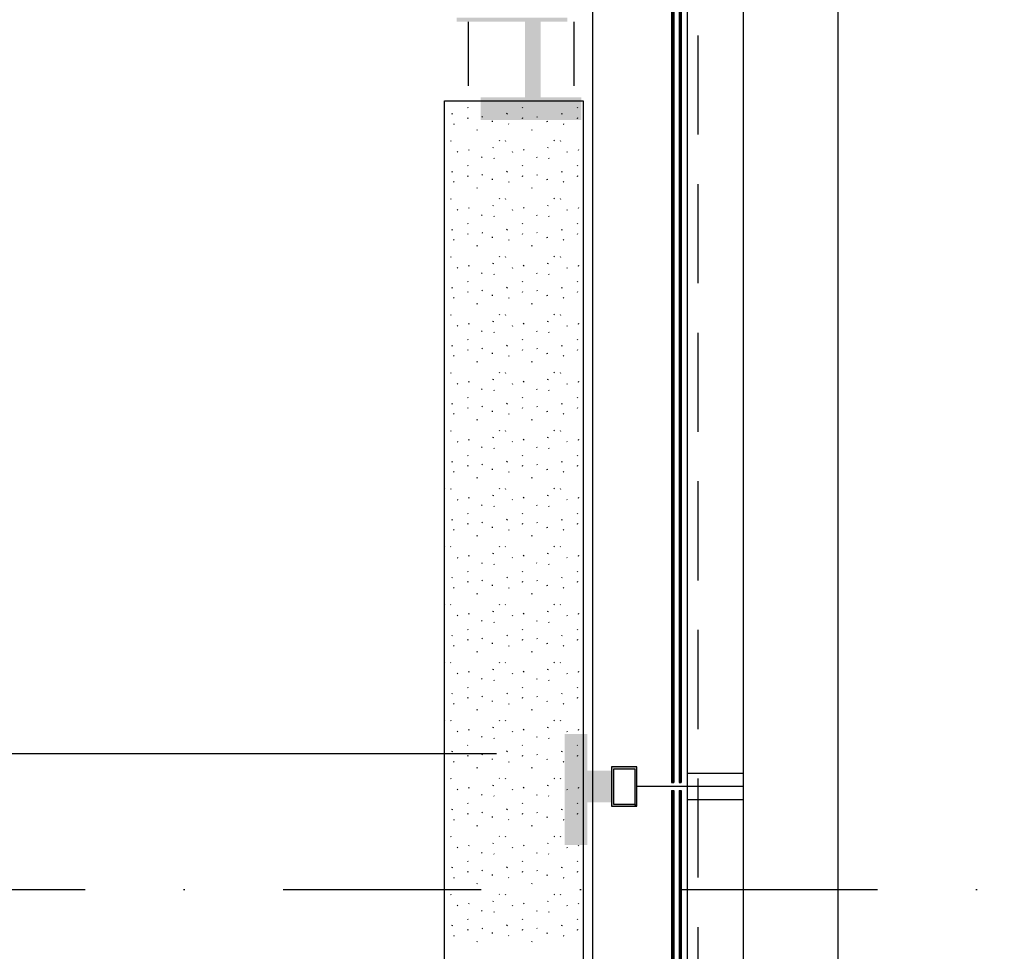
# Model space of a CAD drawing. Extents: x -24509 to 27927, y 98041 to 125706.
# Tile 9 of 19: x -17174 to -14688, y 110171 to 112522. Entities that reach past the tile are written whole.
import ezdxf

# ---------------------------------------------------------------- set-up
doc = ezdxf.new("R2010")
doc.units = 0
doc.header["$LTSCALE"] = 1000
doc.header["$MEASUREMENT"] = 0
doc.linetypes.add('DASHDOT', pattern=[1, 0.5, -0.25, 0, -0.25])
doc.linetypes.add('HIDDEN', pattern=[0.375, 0.25, -0.125])
for name, color, linetype in [('B02', 7, 'CONTINUOUS'), ('B03', 7, 'CONTINUOUS'), ('B06', 7, 'CONTINUOUS')]:
    doc.layers.add(name, color=color, linetype=linetype)

# ---------------------------------------------------------------- blocks, each defined once
blk = doc.blocks.new('*X13')
at = {"layer": 'B03', "color": 5, "linetype": 'Continuous'}
for p, q in [((-5931, -4469.8), (-5929.9, -4467.5)), ((-5892.4, -4452.4), (-5891.4, -4454)), ((-5792.6, -4469.8), (-5791.6, -4467.5)), ((-5754.1, -4452.4), (-5753.1, -4454)), ((-5654.3, -4469.8), (-5653.2, -4467.5)), ((-5615.7, -4452.4), (-5614.7, -4454)), ((-5927.2, -4493.8), (-5926.1, -4495.4)), ((-5891.6, -4480.4), (-5890.6, -4478.1)), ((-5855.7, -4475.4), (-5854.6, -4477)), ((-5830, -4486.9), (-5829.8, -4489.3)), ((-5788.8, -4493.8), (-5787.8, -4495.4)), ((-5753.2, -4480.4), (-5752.2, -4478.1)), ((-5717.3, -4475.4), (-5716.3, -4477)), ((-5691.7, -4486.9), (-5691.4, -4489.3)), ((-5650.5, -4493.8), (-5649.4, -4495.4)), ((-5614.9, -4480.4), (-5613.9, -4478.1)), ((-5868, -4510.5), (-5867, -4508.2)), ((-5729.7, -4510.5), (-5728.6, -4508.2)), ((-5949.9, -4537), (-5949.7, -4537.4)), ((-5935.4, -4536.4), (-5934.3, -4538)), ((-5812.4, -4535.8), (-5811.3, -4537.4)), ((-5797, -4536.4), (-5796, -4538)), ((-5674, -4535.8), (-5673, -4537.4)), ((-5658.7, -4536.4), (-5657.6, -4538)), ((-5918, -4564), (-5917, -4565.6)), ((-5889, -4561), (-5888, -4558.6)), ((-5827.6, -4555), (-5826.6, -4552.7)), ((-5779.6, -4564), (-5778.6, -4565.6)), ((-5750.7, -4561), (-5749.6, -4558.6)), ((-5689.3, -4555), (-5688.2, -4552.7)), ((-5641.3, -4564), (-5640.3, -4565.6)), ((-5612.3, -4561), (-5611.3, -4558.6)), ((-5856.6, -4577.5), (-5855.6, -4579.1)), ((-5826, -4580.3), (-5825, -4581.9)), ((-5718.3, -4577.5), (-5717.2, -4579.1)), ((-5687.7, -4580.3), (-5686.6, -4581.9)), ((-5931, -4616.1), (-5929.9, -4613.8)), ((-5892.4, -4598.7), (-5891.4, -4600.3)), ((-5855.7, -4621.7), (-5854.6, -4623.3)), ((-5792.6, -4616.1), (-5791.6, -4613.8)), ((-5754.1, -4598.7), (-5753.1, -4600.3)), ((-5717.3, -4621.7), (-5716.3, -4623.3)), ((-5654.3, -4616.1), (-5653.2, -4613.8)), ((-5615.7, -4598.7), (-5614.7, -4600.3)), ((-5927.2, -4640.1), (-5926.1, -4641.7)), ((-5891.6, -4626.7), (-5890.6, -4624.4)), ((-5830, -4633.2), (-5829.8, -4635.6)), ((-5788.8, -4640.1), (-5787.8, -4641.7)), ((-5753.2, -4626.7), (-5752.2, -4624.4)), ((-5691.7, -4633.2), (-5691.4, -4635.6)), ((-5650.5, -4640.1), (-5649.4, -4641.7)), ((-5614.9, -4626.7), (-5613.9, -4624.4)), ((-5868, -4656.8), (-5867, -4654.5)), ((-5729.7, -4656.8), (-5728.6, -4654.5)), ((-5949.9, -4683.3), (-5949.7, -4683.7)), ((-5935.4, -4682.7), (-5934.3, -4684.3)), ((-5812.4, -4682.1), (-5811.3, -4683.7)), ((-5797, -4682.7), (-5796, -4684.3)), ((-5674, -4682.1), (-5673, -4683.7)), ((-5658.7, -4682.7), (-5657.6, -4684.3)), ((-5918, -4710.3), (-5917, -4711.8)), ((-5889, -4707.3), (-5888, -4704.9)), ((-5827.6, -4701.3), (-5826.6, -4699)), ((-5779.6, -4710.3), (-5778.6, -4711.8)), ((-5750.7, -4707.3), (-5749.6, -4704.9)), ((-5689.3, -4701.3), (-5688.2, -4699)), ((-5641.3, -4710.3), (-5640.3, -4711.8)), ((-5612.3, -4707.3), (-5611.3, -4704.9)), ((-5892.4, -4745), (-5891.4, -4746.6)), ((-5856.6, -4723.8), (-5855.6, -4725.4)), ((-5826, -4726.6), (-5825, -4728.2)), ((-5754.1, -4745), (-5753.1, -4746.6)), ((-5718.3, -4723.8), (-5717.2, -4725.4)), ((-5687.7, -4726.6), (-5686.6, -4728.2)), ((-5615.7, -4745), (-5614.7, -4746.6)), ((-5931, -4762.4), (-5929.9, -4760.1)), ((-5891.6, -4773), (-5890.6, -4770.7)), ((-5855.7, -4768), (-5854.6, -4769.6)), ((-5792.6, -4762.4), (-5791.6, -4760.1)), ((-5753.2, -4773), (-5752.2, -4770.7)), ((-5717.3, -4768), (-5716.3, -4769.6)), ((-5654.3, -4762.4), (-5653.2, -4760.1)), ((-5614.9, -4773), (-5613.9, -4770.7)), ((-5927.2, -4786.4), (-5926.1, -4788)), ((-5830, -4779.5), (-5829.8, -4781.9)), ((-5788.8, -4786.4), (-5787.8, -4788)), ((-5691.7, -4779.5), (-5691.4, -4781.9)), ((-5650.5, -4786.4), (-5649.4, -4788)), ((-5868, -4803.1), (-5867, -4800.7)), ((-5729.7, -4803.1), (-5728.6, -4800.7)), ((-5949.9, -4829.6), (-5949.7, -4830)), ((-5935.4, -4829), (-5934.3, -4830.6)), ((-5827.6, -4847.6), (-5826.6, -4845.3)), ((-5812.4, -4828.4), (-5811.3, -4830)), ((-5797, -4829), (-5796, -4830.6)), ((-5689.3, -4847.6), (-5688.2, -4845.3)), ((-5674, -4828.4), (-5673, -4830)), ((-5658.7, -4829), (-5657.6, -4830.6)), ((-5918, -4856.6), (-5917, -4858.1)), ((-5889, -4853.6), (-5888, -4851.2)), ((-5856.6, -4870.1), (-5855.6, -4871.7)), ((-5779.6, -4856.6), (-5778.6, -4858.1)), ((-5750.7, -4853.6), (-5749.6, -4851.2)), ((-5718.3, -4870.1), (-5717.2, -4871.7)), ((-5641.3, -4856.6), (-5640.3, -4858.1)), ((-5612.3, -4853.6), (-5611.3, -4851.2)), ((-5892.4, -4891.3), (-5891.4, -4892.9)), ((-5826, -4872.9), (-5825, -4874.5)), ((-5754.1, -4891.3), (-5753.1, -4892.9)), ((-5687.7, -4872.9), (-5686.6, -4874.5)), ((-5615.7, -4891.3), (-5614.7, -4892.9)), ((-5931, -4908.7), (-5929.9, -4906.4)), ((-5891.6, -4919.3), (-5890.6, -4917)), ((-5855.7, -4914.3), (-5854.6, -4915.9)), ((-5792.6, -4908.7), (-5791.6, -4906.4)), ((-5753.2, -4919.3), (-5752.2, -4917)), ((-5717.3, -4914.3), (-5716.3, -4915.9)), ((-5654.3, -4908.7), (-5653.2, -4906.4)), ((-5614.9, -4919.3), (-5613.9, -4917)), ((-5927.2, -4932.7), (-5926.1, -4934.3)), ((-5830, -4925.8), (-5829.8, -4928.2)), ((-5788.8, -4932.7), (-5787.8, -4934.3)), ((-5691.7, -4925.8), (-5691.4, -4928.2)), ((-5650.5, -4932.7), (-5649.4, -4934.3)), ((-5868, -4949.4), (-5867, -4947)), ((-5729.7, -4949.4), (-5728.6, -4947)), ((-5949.9, -4975.9), (-5949.7, -4976.3)), ((-5935.4, -4975.3), (-5934.3, -4976.9)), ((-5827.6, -4993.9), (-5826.6, -4991.6)), ((-5812.4, -4974.7), (-5811.3, -4976.3)), ((-5797, -4975.3), (-5796, -4976.9)), ((-5689.3, -4993.9), (-5688.2, -4991.6)), ((-5674, -4974.7), (-5673, -4976.3)), ((-5658.7, -4975.3), (-5657.6, -4976.9)), ((-5918, -5002.9), (-5917, -5004.4)), ((-5889, -4999.9), (-5888, -4997.5)), ((-5856.6, -5016.4), (-5855.6, -5018)), ((-5826, -5019.2), (-5825, -5020.8)), ((-5779.6, -5002.9), (-5778.6, -5004.4)), ((-5750.7, -4999.9), (-5749.6, -4997.5)), ((-5718.3, -5016.4), (-5717.2, -5018)), ((-5687.7, -5019.2), (-5686.6, -5020.8)), ((-5641.3, -5002.9), (-5640.3, -5004.4)), ((-5612.3, -4999.9), (-5611.3, -4997.5)), ((-5892.4, -5037.6), (-5891.4, -5039.2)), ((-5754.1, -5037.6), (-5753.1, -5039.2)), ((-5615.7, -5037.6), (-5614.7, -5039.2)), ((-5931, -5055), (-5929.9, -5052.7)), ((-5891.6, -5065.6), (-5890.6, -5063.3)), ((-5855.7, -5060.6), (-5854.6, -5062.2)), ((-5792.6, -5055), (-5791.6, -5052.7)), ((-5753.2, -5065.6), (-5752.2, -5063.3)), ((-5717.3, -5060.6), (-5716.3, -5062.2)), ((-5654.3, -5055), (-5653.2, -5052.7)), ((-5614.9, -5065.6), (-5613.9, -5063.3)), ((-5927.2, -5079), (-5926.1, -5080.6)), ((-5868, -5095.7), (-5867, -5093.3)), ((-5830, -5072.1), (-5829.8, -5074.5)), ((-5788.8, -5079), (-5787.8, -5080.6)), ((-5729.7, -5095.7), (-5728.6, -5093.3)), ((-5691.7, -5072.1), (-5691.4, -5074.5)), ((-5650.5, -5079), (-5649.4, -5080.6)), ((-5949.9, -5122.2), (-5949.7, -5122.6)), ((-5935.4, -5121.6), (-5934.3, -5123.2)), ((-5889, -5146.2), (-5888, -5143.8)), ((-5827.6, -5140.2), (-5826.6, -5137.9)), ((-5812.4, -5121), (-5811.3, -5122.6)), ((-5797, -5121.6), (-5796, -5123.2)), ((-5750.7, -5146.2), (-5749.6, -5143.8)), ((-5689.3, -5140.2), (-5688.2, -5137.9)), ((-5674, -5121), (-5673, -5122.6)), ((-5658.7, -5121.6), (-5657.6, -5123.2)), ((-5612.3, -5146.2), (-5611.3, -5143.8)), ((-5918, -5149.2), (-5917, -5150.7)), ((-5856.6, -5162.7), (-5855.6, -5164.3)), ((-5826, -5165.5), (-5825, -5167.1)), ((-5779.6, -5149.2), (-5778.6, -5150.7)), ((-5718.3, -5162.7), (-5717.2, -5164.3)), ((-5687.7, -5165.5), (-5686.6, -5167.1)), ((-5641.3, -5149.2), (-5640.3, -5150.7)), ((-5892.4, -5183.9), (-5891.4, -5185.5)), ((-5754.1, -5183.9), (-5753.1, -5185.5)), ((-5615.7, -5183.9), (-5614.7, -5185.5)), ((-5931, -5201.3), (-5929.9, -5199)), ((-5891.6, -5211.9), (-5890.6, -5209.6)), ((-5855.7, -5206.9), (-5854.6, -5208.5)), ((-5830, -5218.4), (-5829.8, -5220.8)), ((-5792.6, -5201.3), (-5791.6, -5199)), ((-5753.2, -5211.9), (-5752.2, -5209.6)), ((-5717.3, -5206.9), (-5716.3, -5208.5)), ((-5691.7, -5218.4), (-5691.4, -5220.8)), ((-5654.3, -5201.3), (-5653.2, -5199)), ((-5614.9, -5211.9), (-5613.9, -5209.6)), ((-5927.2, -5225.3), (-5926.1, -5226.9)), ((-5868, -5242), (-5867, -5239.6)), ((-5788.8, -5225.3), (-5787.8, -5226.9)), ((-5729.7, -5242), (-5728.6, -5239.6)), ((-5650.5, -5225.3), (-5649.4, -5226.9)), ((-5949.9, -5268.5), (-5949.7, -5268.9)), ((-5935.4, -5267.9), (-5934.3, -5269.5)), ((-5812.4, -5267.3), (-5811.3, -5268.9)), ((-5797, -5267.9), (-5796, -5269.5)), ((-5674, -5267.3), (-5673, -5268.9)), ((-5658.7, -5267.9), (-5657.6, -5269.5)), ((-5889, -5292.5), (-5888, -5290.1)), ((-5827.6, -5286.5), (-5826.6, -5284.2)), ((-5750.7, -5292.5), (-5749.6, -5290.1)), ((-5689.3, -5286.5), (-5688.2, -5284.2)), ((-5612.3, -5292.5), (-5611.3, -5290.1)), ((-5918, -5295.5), (-5917, -5297)), ((-5856.6, -5309), (-5855.6, -5310.6)), ((-5826, -5311.8), (-5825, -5313.4)), ((-5779.6, -5295.5), (-5778.6, -5297)), ((-5718.3, -5309), (-5717.2, -5310.6)), ((-5687.7, -5311.8), (-5686.6, -5313.4)), ((-5641.3, -5295.5), (-5640.3, -5297)), ((-5892.4, -5330.2), (-5891.4, -5331.8)), ((-5754.1, -5330.2), (-5753.1, -5331.8)), ((-5615.7, -5330.2), (-5614.7, -5331.8)), ((-5931, -5347.6), (-5929.9, -5345.3)), ((-5891.6, -5358.2), (-5890.6, -5355.9)), ((-5855.7, -5353.2), (-5854.6, -5354.8)), ((-5830, -5364.7), (-5829.8, -5367.1)), ((-5792.6, -5347.6), (-5791.6, -5345.3)), ((-5753.2, -5358.2), (-5752.2, -5355.9)), ((-5717.3, -5353.2), (-5716.3, -5354.8)), ((-5691.7, -5364.7), (-5691.4, -5367.1)), ((-5654.3, -5347.6), (-5653.2, -5345.3)), ((-5614.9, -5358.2), (-5613.9, -5355.9)), ((-5927.2, -5371.6), (-5926.1, -5373.2)), ((-5868, -5388.3), (-5867, -5385.9)), ((-5788.8, -5371.6), (-5787.8, -5373.2)), ((-5729.7, -5388.3), (-5728.6, -5385.9)), ((-5650.5, -5371.6), (-5649.4, -5373.2)), ((-5949.9, -5414.8), (-5949.7, -5415.2)), ((-5935.4, -5414.2), (-5934.3, -5415.7)), ((-5812.4, -5413.6), (-5811.3, -5415.2)), ((-5797, -5414.2), (-5796, -5415.7)), ((-5674, -5413.6), (-5673, -5415.2)), ((-5658.7, -5414.2), (-5657.6, -5415.7)), ((-5918, -5441.8), (-5917, -5443.3)), ((-5889, -5438.8), (-5888, -5436.4)), ((-5827.6, -5432.8), (-5826.6, -5430.5)), ((-5779.6, -5441.8), (-5778.6, -5443.3)), ((-5750.7, -5438.8), (-5749.6, -5436.4)), ((-5689.3, -5432.8), (-5688.2, -5430.5)), ((-5641.3, -5441.8), (-5640.3, -5443.3)), ((-5612.3, -5438.8), (-5611.3, -5436.4)), ((-5856.6, -5455.3), (-5855.6, -5456.9)), ((-5826, -5458.1), (-5825, -5459.7)), ((-5718.3, -5455.3), (-5717.2, -5456.9)), ((-5687.7, -5458.1), (-5686.6, -5459.7)), ((-5931, -5493.9), (-5929.9, -5491.6)), ((-5892.4, -5476.5), (-5891.4, -5478.1)), ((-5792.6, -5493.9), (-5791.6, -5491.6)), ((-5754.1, -5476.5), (-5753.1, -5478.1)), ((-5654.3, -5493.9), (-5653.2, -5491.6)), ((-5615.7, -5476.5), (-5614.7, -5478.1)), ((-5891.6, -5504.5), (-5890.6, -5502.2)), ((-5855.7, -5499.5), (-5854.6, -5501.1)), ((-5830, -5511), (-5829.8, -5513.4)), ((-5753.2, -5504.5), (-5752.2, -5502.2)), ((-5717.3, -5499.5), (-5716.3, -5501.1)), ((-5691.7, -5511), (-5691.4, -5513.4)), ((-5614.9, -5504.5), (-5613.9, -5502.2)), ((-5927.2, -5517.9), (-5926.1, -5519.5)), ((-5868, -5534.6), (-5867, -5532.2)), ((-5788.8, -5517.9), (-5787.8, -5519.5)), ((-5729.7, -5534.6), (-5728.6, -5532.2)), ((-5650.5, -5517.9), (-5649.4, -5519.5)), ((-5949.9, -5561.1), (-5949.7, -5561.5)), ((-5935.4, -5560.5), (-5934.3, -5562)), ((-5812.4, -5559.9), (-5811.3, -5561.5)), ((-5797, -5560.5), (-5796, -5562)), ((-5674, -5559.9), (-5673, -5561.5)), ((-5658.7, -5560.5), (-5657.6, -5562)), ((-5918, -5588.1), (-5917, -5589.6)), ((-5889, -5585.1), (-5888, -5582.7)), ((-5827.6, -5579.1), (-5826.6, -5576.8)), ((-5779.6, -5588.1), (-5778.6, -5589.6)), ((-5750.7, -5585.1), (-5749.6, -5582.7)), ((-5689.3, -5579.1), (-5688.2, -5576.8)), ((-5641.3, -5588.1), (-5640.3, -5589.6)), ((-5612.3, -5585.1), (-5611.3, -5582.7)), ((-5856.6, -5601.6), (-5855.6, -5603.2)), ((-5826, -5604.4), (-5825, -5606)), ((-5718.3, -5601.6), (-5717.2, -5603.2)), ((-5687.7, -5604.4), (-5686.6, -5606)), ((-5931, -5640.2), (-5929.9, -5637.9)), ((-5892.4, -5622.8), (-5891.4, -5624.4)), ((-5792.6, -5640.2), (-5791.6, -5637.9)), ((-5754.1, -5622.8), (-5753.1, -5624.4)), ((-5654.3, -5640.2), (-5653.2, -5637.9)), ((-5615.7, -5622.8), (-5614.7, -5624.4)), ((-5927.2, -5664.2), (-5926.1, -5665.8)), ((-5891.6, -5650.8), (-5890.6, -5648.5)), ((-5855.7, -5645.8), (-5854.6, -5647.4)), ((-5830, -5657.3), (-5829.8, -5659.7)), ((-5788.8, -5664.2), (-5787.8, -5665.8)), ((-5753.2, -5650.8), (-5752.2, -5648.5)), ((-5717.3, -5645.8), (-5716.3, -5647.4)), ((-5691.7, -5657.3), (-5691.4, -5659.7)), ((-5650.5, -5664.2), (-5649.4, -5665.8)), ((-5614.9, -5650.8), (-5613.9, -5648.5)), ((-5868, -5680.9), (-5867, -5678.5)), ((-5729.7, -5680.9), (-5728.6, -5678.5)), ((-5949.9, -5707.4), (-5949.7, -5707.8)), ((-5935.4, -5706.8), (-5934.3, -5708.3)), ((-5812.4, -5706.2), (-5811.3, -5707.8)), ((-5797, -5706.8), (-5796, -5708.3)), ((-5674, -5706.2), (-5673, -5707.8)), ((-5658.7, -5706.8), (-5657.6, -5708.3)), ((-5918, -5734.4), (-5917, -5735.9)), ((-5889, -5731.4), (-5888, -5729)), ((-5827.6, -5725.4), (-5826.6, -5723.1)), ((-5779.6, -5734.4), (-5778.6, -5735.9)), ((-5750.7, -5731.4), (-5749.6, -5729)), ((-5689.3, -5725.4), (-5688.2, -5723.1)), ((-5641.3, -5734.4), (-5640.3, -5735.9)), ((-5612.3, -5731.4), (-5611.3, -5729)), ((-5856.6, -5747.9), (-5855.6, -5749.5)), ((-5826, -5750.7), (-5825, -5752.3)), ((-5718.3, -5747.9), (-5717.2, -5749.5)), ((-5687.7, -5750.7), (-5686.6, -5752.3)), ((-5931, -5786.5), (-5929.9, -5784.2)), ((-5892.4, -5769.1), (-5891.4, -5770.7)), ((-5792.6, -5786.5), (-5791.6, -5784.2)), ((-5754.1, -5769.1), (-5753.1, -5770.7)), ((-5654.3, -5786.5), (-5653.2, -5784.2)), ((-5615.7, -5769.1), (-5614.7, -5770.7)), ((-5927.2, -5810.5), (-5926.1, -5812)), ((-5891.6, -5797.1), (-5890.6, -5794.8)), ((-5855.7, -5792.1), (-5854.6, -5793.7)), ((-5830, -5803.6), (-5829.8, -5806)), ((-5788.8, -5810.5), (-5787.8, -5812)), ((-5753.2, -5797.1), (-5752.2, -5794.8)), ((-5717.3, -5792.1), (-5716.3, -5793.7)), ((-5691.7, -5803.6), (-5691.4, -5806)), ((-5650.5, -5810.5), (-5649.4, -5812)), ((-5614.9, -5797.1), (-5613.9, -5794.8)), ((-5868, -5827.2), (-5867, -5824.8)), ((-5729.7, -5827.2), (-5728.6, -5824.8)), ((-5949.9, -5853.7), (-5949.7, -5854.1)), ((-5935.4, -5853.1), (-5934.3, -5854.6)), ((-5812.4, -5852.5), (-5811.3, -5854.1)), ((-5797, -5853.1), (-5796, -5854.6)), ((-5674, -5852.5), (-5673, -5854.1)), ((-5658.7, -5853.1), (-5657.6, -5854.6)), ((-5918, -5880.7), (-5917, -5882.2)), ((-5889, -5877.6), (-5888, -5875.3)), ((-5827.6, -5871.7), (-5826.6, -5869.4)), ((-5779.6, -5880.7), (-5778.6, -5882.2)), ((-5750.7, -5877.6), (-5749.6, -5875.3)), ((-5689.3, -5871.7), (-5688.2, -5869.4)), ((-5641.3, -5880.7), (-5640.3, -5882.2)), ((-5612.3, -5877.6), (-5611.3, -5875.3)), ((-5856.6, -5894.2), (-5855.6, -5895.8)), ((-5826, -5897), (-5825, -5898.6)), ((-5718.3, -5894.2), (-5717.2, -5895.8)), ((-5687.7, -5897), (-5686.6, -5898.6)), ((-5931, -5932.8), (-5929.9, -5930.5)), ((-5892.4, -5915.4), (-5891.4, -5917)), ((-5855.7, -5938.4), (-5854.6, -5940)), ((-5792.6, -5932.8), (-5791.6, -5930.5)), ((-5754.1, -5915.4), (-5753.1, -5917)), ((-5717.3, -5938.4), (-5716.3, -5940)), ((-5654.3, -5932.8), (-5653.2, -5930.5)), ((-5615.7, -5915.4), (-5614.7, -5917)), ((-5927.2, -5956.8), (-5926.1, -5958.3)), ((-5891.6, -5943.4), (-5890.6, -5941.1)), ((-5830, -5949.9), (-5829.8, -5952.3)), ((-5788.8, -5956.8), (-5787.8, -5958.3)), ((-5753.2, -5943.4), (-5752.2, -5941.1)), ((-5691.7, -5949.9), (-5691.4, -5952.3)), ((-5650.5, -5956.8), (-5649.4, -5958.3)), ((-5614.9, -5943.4), (-5613.9, -5941.1)), ((-5868, -5973.5), (-5867, -5971.1)), ((-5729.7, -5973.5), (-5728.6, -5971.1)), ((-5949.9, -6000), (-5949.7, -6000.3)), ((-5935.4, -5999.4), (-5934.3, -6000.9)), ((-5812.4, -5998.8), (-5811.3, -6000.3)), ((-5797, -5999.4), (-5796, -6000.9)), ((-5674, -5998.8), (-5673, -6000.3)), ((-5658.7, -5999.4), (-5657.6, -6000.9)), ((-5918, -6027), (-5917, -6028.5)), ((-5889, -6023.9), (-5888, -6021.6)), ((-5827.6, -6018), (-5826.6, -6015.7)), ((-5779.6, -6027), (-5778.6, -6028.5)), ((-5750.7, -6023.9), (-5749.6, -6021.6)), ((-5689.3, -6018), (-5688.2, -6015.7)), ((-5641.3, -6027), (-5640.3, -6028.5)), ((-5612.3, -6023.9), (-5611.3, -6021.6)), ((-5892.4, -6061.7), (-5891.4, -6063.3)), ((-5856.6, -6040.5), (-5855.6, -6042.1)), ((-5826, -6043.3), (-5825, -6044.9)), ((-5754.1, -6061.7), (-5753.1, -6063.3)), ((-5718.3, -6040.5), (-5717.2, -6042.1)), ((-5687.7, -6043.3), (-5686.6, -6044.9)), ((-5615.7, -6061.7), (-5614.7, -6063.3)), ((-5931, -6079.1), (-5929.9, -6076.8)), ((-5891.6, -6089.7), (-5890.6, -6087.4)), ((-5855.7, -6084.7), (-5854.6, -6086.3)), ((-5792.6, -6079.1), (-5791.6, -6076.8)), ((-5753.2, -6089.7), (-5752.2, -6087.4)), ((-5717.3, -6084.7), (-5716.3, -6086.3)), ((-5654.3, -6079.1), (-5653.2, -6076.8)), ((-5614.9, -6089.7), (-5613.9, -6087.4)), ((-5927.2, -6103.1), (-5926.1, -6104.6)), ((-5830, -6096.2), (-5829.8, -6098.6)), ((-5788.8, -6103.1), (-5787.8, -6104.6)), ((-5691.7, -6096.2), (-5691.4, -6098.6)), ((-5650.5, -6103.1), (-5649.4, -6104.6)), ((-5868, -6119.8), (-5867, -6117.4)), ((-5729.7, -6119.8), (-5728.6, -6117.4)), ((-5949.9, -6146.3), (-5949.7, -6146.6)), ((-5935.4, -6145.7), (-5934.3, -6147.2)), ((-5827.6, -6164.3), (-5826.6, -6162)), ((-5812.4, -6145.1), (-5811.3, -6146.6)), ((-5797, -6145.7), (-5796, -6147.2)), ((-5689.3, -6164.3), (-5688.2, -6162)), ((-5674, -6145.1), (-5673, -6146.6)), ((-5658.7, -6145.7), (-5657.6, -6147.2)), ((-5918, -6173.3), (-5917, -6174.8)), ((-5889, -6170.2), (-5888, -6167.9)), ((-5856.6, -6186.8), (-5855.6, -6188.4)), ((-5779.6, -6173.3), (-5778.6, -6174.8)), ((-5750.7, -6170.2), (-5749.6, -6167.9)), ((-5718.3, -6186.8), (-5717.2, -6188.4)), ((-5641.3, -6173.3), (-5640.3, -6174.8)), ((-5612.3, -6170.2), (-5611.3, -6167.9)), ((-5892.4, -6208), (-5891.4, -6209.6)), ((-5826, -6189.6), (-5825, -6191.2)), ((-5754.1, -6208), (-5753.1, -6209.6)), ((-5687.7, -6189.6), (-5686.6, -6191.2)), ((-5615.7, -6208), (-5614.7, -6209.6)), ((-5931, -6225.4), (-5929.9, -6223.1)), ((-5891.6, -6236), (-5890.6, -6233.7)), ((-5855.7, -6231), (-5854.6, -6232.6)), ((-5792.6, -6225.4), (-5791.6, -6223.1)), ((-5753.2, -6236), (-5752.2, -6233.7)), ((-5717.3, -6231), (-5716.3, -6232.6)), ((-5654.3, -6225.4), (-5653.2, -6223.1)), ((-5614.9, -6236), (-5613.9, -6233.7)), ((-5927.2, -6249.4), (-5926.1, -6250.9)), ((-5830, -6242.5), (-5829.8, -6244.8)), ((-5788.8, -6249.4), (-5787.8, -6250.9)), ((-5691.7, -6242.5), (-5691.4, -6244.8)), ((-5650.5, -6249.4), (-5649.4, -6250.9)), ((-5868, -6266.1), (-5867, -6263.7)), ((-5729.7, -6266.1), (-5728.6, -6263.7)), ((-5949.9, -6292.6), (-5949.7, -6292.9)), ((-5935.4, -6292), (-5934.3, -6293.5)), ((-5827.6, -6310.6), (-5826.6, -6308.3)), ((-5812.4, -6291.4), (-5811.3, -6292.9)), ((-5797, -6292), (-5796, -6293.5)), ((-5689.3, -6310.6), (-5688.2, -6308.3)), ((-5674, -6291.4), (-5673, -6292.9)), ((-5658.7, -6292), (-5657.6, -6293.5)), ((-5918, -6319.6), (-5917, -6321.1)), ((-5889, -6316.5), (-5888, -6314.2)), ((-5856.6, -6333.1), (-5855.6, -6334.7)), ((-5826, -6335.9), (-5825, -6337.5)), ((-5779.6, -6319.6), (-5778.6, -6321.1)), ((-5750.7, -6316.5), (-5749.6, -6314.2)), ((-5718.3, -6333.1), (-5717.2, -6334.7)), ((-5687.7, -6335.9), (-5686.6, -6337.5)), ((-5641.3, -6319.6), (-5640.3, -6321.1)), ((-5612.3, -6316.5), (-5611.3, -6314.2)), ((-5892.4, -6354.3), (-5891.4, -6355.9)), ((-5754.1, -6354.3), (-5753.1, -6355.9)), ((-5615.7, -6354.3), (-5614.7, -6355.9)), ((-5931, -6371.7), (-5929.9, -6369.4)), ((-5891.6, -6382.3), (-5890.6, -6380)), ((-5855.7, -6377.3), (-5854.6, -6378.8)), ((-5792.6, -6371.7), (-5791.6, -6369.4)), ((-5753.2, -6382.3), (-5752.2, -6380)), ((-5717.3, -6377.3), (-5716.3, -6378.8)), ((-5654.3, -6371.7), (-5653.2, -6369.4)), ((-5614.9, -6382.3), (-5613.9, -6380)), ((-5927.2, -6395.7), (-5926.1, -6397.2)), ((-5868, -6412.4), (-5867, -6410)), ((-5830, -6388.8), (-5829.8, -6391.1)), ((-5788.8, -6395.7), (-5787.8, -6397.2)), ((-5729.7, -6412.4), (-5728.6, -6410)), ((-5691.7, -6388.8), (-5691.4, -6391.1)), ((-5650.5, -6395.7), (-5649.4, -6397.2)), ((-5949.9, -6438.9), (-5949.7, -6439.2)), ((-5935.4, -6438.3), (-5934.3, -6439.8)), ((-5889, -6462.8), (-5888, -6460.5)), ((-5827.6, -6456.9), (-5826.6, -6454.5)), ((-5812.4, -6437.7), (-5811.3, -6439.2)), ((-5797, -6438.3), (-5796, -6439.8)), ((-5750.7, -6462.8), (-5749.6, -6460.5)), ((-5689.3, -6456.9), (-5688.2, -6454.5)), ((-5674, -6437.7), (-5673, -6439.2)), ((-5658.7, -6438.3), (-5657.6, -6439.8)), ((-5612.3, -6462.8), (-5611.3, -6460.5)), ((-5918, -6465.9), (-5917, -6467.4)), ((-5856.6, -6479.4), (-5855.6, -6481)), ((-5826, -6482.2), (-5825, -6483.8)), ((-5779.6, -6465.9), (-5778.6, -6467.4)), ((-5718.3, -6479.4), (-5717.2, -6481)), ((-5687.7, -6482.2), (-5686.6, -6483.8)), ((-5641.3, -6465.9), (-5640.3, -6467.4)), ((-5892.4, -6500.6), (-5891.4, -6502.2)), ((-5754.1, -6500.6), (-5753.1, -6502.2)), ((-5615.7, -6500.6), (-5614.7, -6502.2)), ((-5931, -6518), (-5929.9, -6515.7)), ((-5891.6, -6528.6), (-5890.6, -6526.3)), ((-5855.7, -6523.6), (-5854.6, -6525.1)), ((-5830, -6535.1), (-5829.8, -6537.4)), ((-5792.6, -6518), (-5791.6, -6515.7)), ((-5753.2, -6528.6), (-5752.2, -6526.3)), ((-5717.3, -6523.6), (-5716.3, -6525.1)), ((-5691.7, -6535.1), (-5691.4, -6537.4)), ((-5654.3, -6518), (-5653.2, -6515.7)), ((-5614.9, -6528.6), (-5613.9, -6526.3)), ((-5927.2, -6542), (-5926.1, -6543.5)), ((-5868, -6558.6), (-5867, -6556.3)), ((-5788.8, -6542), (-5787.8, -6543.5)), ((-5729.7, -6558.6), (-5728.6, -6556.3)), ((-5650.5, -6542), (-5649.4, -6543.5))]:
    blk.add_line(p, q, dxfattribs=at)

msp = doc.modelspace()

# ---------------------------------------------------------------- linework, layer by layer
at = {"layer": 'B02', "color": 5, "linetype": 'Continuous'}
msp.add_line((-15727.5, 122436.3), (-15727.5, 98041), dxfattribs=at)
at = {"layer": 'B02', "color": 5, "linetype": 'DASHDOT'}
msp.add_line((-24509.3, 110327.3), (22990.7, 110327.3), dxfattribs=at)
at = {"layer": 'B03', "color": 5, "linetype": 'Continuous'}
for p, q in [((-15107.9, 103482.4), (-15107.9, 117376.9)), ((-15525.7, 112670.8), (-15525.7, 110597.3)), ((-15506.2, 112670.8), (-15506.2, 110597.3)), ((-15525.7, 110577.3), (-15525.7, 108197.3)), ((-15506.2, 110577.3), (-15506.2, 108197.3))]:
    msp.add_line(p, q, dxfattribs=at)
at = {"layer": 'B03', "color": 5, "linetype": 'HIDDEN'}
msp.add_line((-15461.2, 105107.4), (-15461.2, 112758.6), dxfattribs=at)
at = {"layer": 'B03', "color": 1, "linetype": 'Continuous'}
for p, q in [((-15528.7, 112670.8), (-15528.7, 110597.3)), ((-15522.7, 112670.8), (-15522.7, 110597.3)), ((-15508.7, 112670.8), (-15508.7, 110597.3)), ((-15503.7, 112670.8), (-15503.7, 110597.3)), ((-16041, 112355.4), (-16041, 112517.3)), ((-15774, 112355.4), (-15774, 112517.3)), ((-15528.7, 110597.3), (-15522.7, 110597.3)), ((-15528.7, 110577.3), (-15528.7, 108197.3)), ((-15528.7, 110577.3), (-15522.7, 110577.3)), ((-15522.7, 110577.3), (-15522.7, 108197.3)), ((-15508.7, 110597.3), (-15503.7, 110597.3)), ((-15508.7, 110577.3), (-15508.7, 108197.3)), ((-15508.7, 110577.3), (-15503.7, 110577.3)), ((-15503.7, 110577.3), (-15503.7, 108197.3))]:
    msp.add_line(p, q, dxfattribs=at)
at = {"layer": 'B03', "color": 5, "linetype": 'DASHDOT'}
msp.add_line((-15347.7, 110587.3), (-15614.7, 110587.3), dxfattribs=at)
at = {"layer": 'B03', "color": 5, "linetype": 'Continuous'}
for points in [[(-15487.7, 112623.8), (-15347.7, 112623.8), (-15347.7, 103631), (-15487.7, 103631)], [(-16101, 112317.3), (-15751, 112317.3), (-15751, 107953.8), (-16101, 107953.8)]]:
    msp.add_lwpolyline(points, close=True, dxfattribs=at)
at = {"layer": 'B03', "color": 1, "linetype": 'Continuous'}
msp.add_lwpolyline([(-16101, 112317.3), (-15751, 112317.3), (-15751, 107953.8), (-16101, 107953.8)], close=True, dxfattribs=at)
at = {"layer": 'B03', "color": 2, "linetype": 'Continuous'}
msp.add_lwpolyline([(-15615.7, 110537.3), (-15621, 110542.3), (-15674.3, 110542.3), (-15674.3, 110632.3), (-15621, 110632.3), (-15621, 110542.3), (-15615.7, 110537.3), (-15615.7, 110637.3), (-15679.6, 110637.3), (-15679.6, 110537.3)], close=True, dxfattribs=at)
at = {"layer": 'B03', "color": 7, "linetype": 'Continuous'}
msp.add_lwpolyline([(-15487.7, 110620.8), (-15347.7, 110620.8), (-15347.7, 110553.8), (-15452.7, 110553.8), (-15487.7, 110553.8), (-15487.7, 110572.3)], close=True, dxfattribs=at)
at = {"layer": 'B03', "color": 2, "linetype": 'Continuous'}
for points in [[(-15791.7, 112517.3), (-16070.6, 112517.3), (-15791.7, 112527.3), (-16070.6, 112527.3)], [(-15679.6, 110637.3), (-15674.3, 110632.3), (-15674.3, 110542.3)], [(-15679.6, 110637.3), (-15615.7, 110637.3), (-15674.3, 110632.3)], [(-15674.3, 110542.3), (-15679.6, 110537.3), (-15679.6, 110637.3)], [(-15615.7, 110637.3), (-15621, 110632.3), (-15674.3, 110632.3)], [(-15615.7, 110637.3), (-15621, 110542.3), (-15621, 110632.3)], [(-15615.7, 110637.3), (-15615.7, 110537.3), (-15621, 110542.3)], [(-15674.3, 110542.3), (-15615.7, 110537.3), (-15679.6, 110537.3)], [(-15674.3, 110542.3), (-15621, 110542.3), (-15615.7, 110537.3)]]:
    msp.add_solid(points, dxfattribs=at)
at = {"layer": 'B03', "color": 7, "linetype": 'Continuous'}
for points in [[(-15898.3, 112317.3), (-15858.3, 112317.3), (-15898.3, 112517.3), (-15858.3, 112517.3)], [(-16010.5, 112326.3), (-15756, 112326.3), (-16010.5, 112269.4), (-15756, 112269.4)], [(-15798.1, 110719.6), (-15798.1, 110439.6), (-15741.2, 110719.6), (-15741.2, 110439.6)], [(-15740.7, 110547.3), (-15740.7, 110627.3), (-15679.6, 110547.3), (-15679.6, 110627.3)]]:
    msp.add_solid(points, dxfattribs=at)
at = {"layer": 'B06', "color": 5, "linetype": 'Continuous'}
msp.add_line((-19686, 110671), (-15970, 110671), dxfattribs=at)

# ---------------------------------------------------------------- block references
at = {"layer": 'B03', "color": 5, "linetype": 'Continuous'}
msp.add_blockref('*X13', (-10151.1, 116753.7), dxfattribs=at)

doc.saveas('drawing.dxf')
